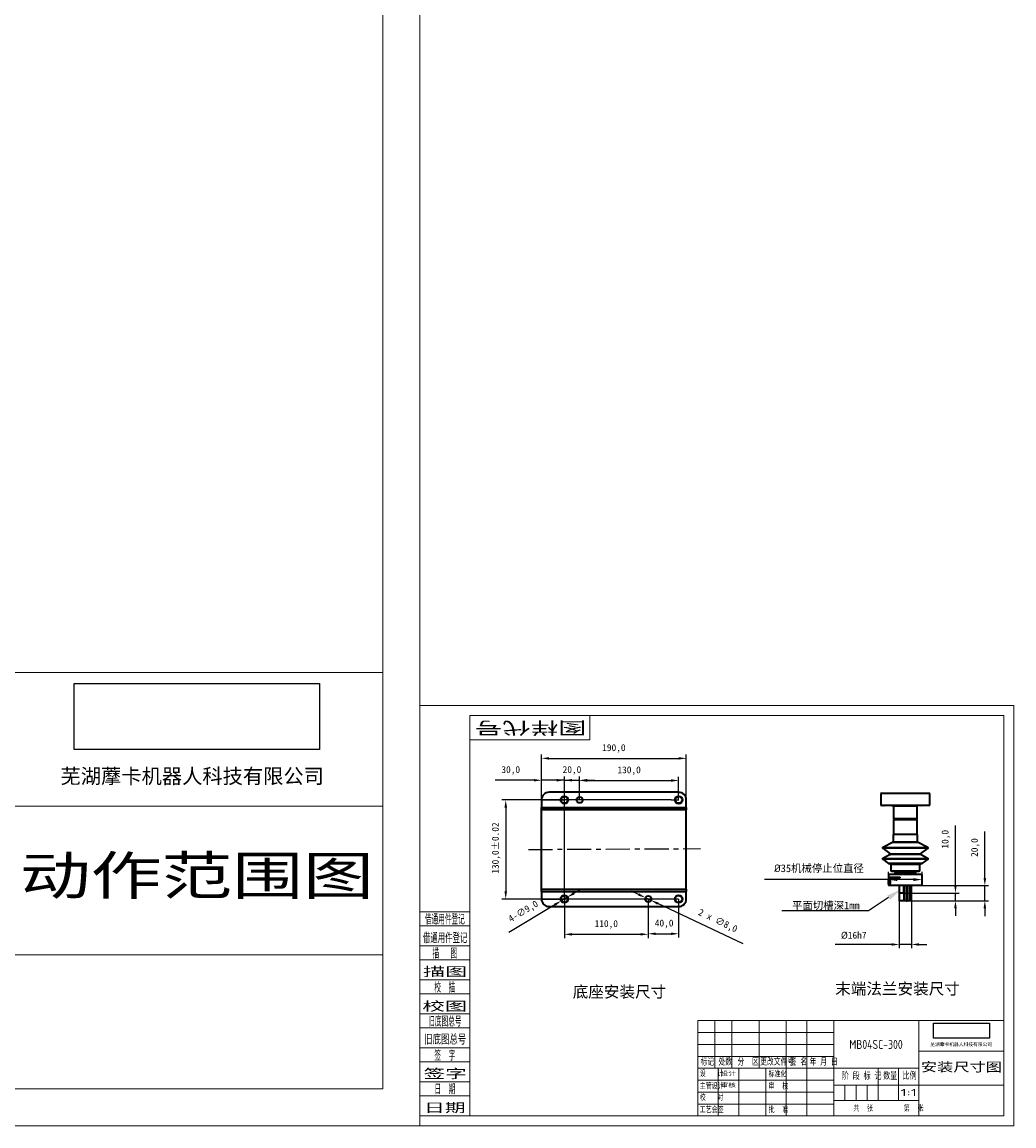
# Model space of a CAD drawing. Header units: millimetres. Extents: x 609 to 1177, y -109 to 470.
# Tile 19 of 40: x 916 to 1177, y -109 to 181. Entities that reach past the tile are written whole.
import ezdxf
from ezdxf import colors
from ezdxf.entities.mleader import LeaderData, LeaderLine
from ezdxf.enums import TextEntityAlignment as Align
from ezdxf.math import Vec2, Vec3

# ---------------------------------------------------------------- set-up
doc = ezdxf.new("R2010")
doc.units = ezdxf.units.MM
doc.header["$PDSIZE"] = -1
doc.linetypes.add('CENTER', pattern=[10.16, 6.35, -1.27, 1.27, -1.27])
for name, color, linetype, lineweight in [('1轮廓实线层', 7, 'Continuous', 18), ('2细线层', 4, 'Continuous', 13), ('6文字层', 3, 'Continuous', 13), ('L2', 6, 'Continuous', 13)]:
    doc.layers.add(name, color=color, linetype=linetype, lineweight=lineweight)
doc.layers.add('中心线层', color=4, linetype='CENTER')
doc.layers.add('标注层', color=7, linetype='Continuous')
doc.styles.add('PC_TEXTSTYLE', font='ISOCP.SHX', dxfattribs={"width": 0.707, "bigfont": 'GBCBIG.SHX'})
doc.styles.add('仿宋体', font='txt')
doc.styles.add('标准汉字', font='gbenor.shx', dxfattribs={"bigfont": 'gbcbig.shx'})
doc.dimstyles.new('ISO-25', dxfattribs={"dimtxt": 2.5, "dimasz": 2, "dimexe": 1.5, "dimexo": 0.625, "dimtad": 1, "dimdec": 1, "dimlfac": 5, "dimtxsty": 'Standard', "dimcen": 2.5, "dimclrd": 1, "dimclre": 1, "dimadec": 0, "dimazin": 0, "dimtfac": 1, "dimtdec": 1, "dimtmove": 0, "dimatfit": 3, "dimfxl": 1, "dimarcsym": 0})
doc.dimstyles.new('安装尺寸', dxfattribs={"dimtxt": 1.8, "dimasz": 2, "dimexe": 1, "dimexo": 0, "dimgap": 1.524, "dimtad": 1, "dimdec": 1, "dimlfac": 5, "dimzin": 0, "dimtxsty": 'Standard', "dimcen": 2.5, "dimclrd": 4, "dimclre": 4, "dimclrt": 3, "dimadec": 3, "dimazin": 0, "dimtfac": 1, "dimtdec": 1, "dimtmove": 0, "dimatfit": 3, "dimfxl": 1, "dimtzin": 0, "dimarcsym": 0})

# ---------------------------------------------------------------- blocks, each defined once
blk = doc.blocks.new('*D48')
at = {"layer": 'Defpoints', "color": 0, "transparency": 16777216}
for p in [(1086.66, -23.46), (1043.27, -49.46), (1088.66, -49.46)]:
    blk.add_point(p, dxfattribs=at)
at = {"layer": '标注层', "color": 4, "lineweight": -2, "transparency": 16777216}
for p, q in [((1086.66, -23.46), (1042.27, -23.46)), ((1043.27, -25.46), (1043.27, -47.46)), ((1088.66, -49.46), (1042.27, -49.46))]:
    blk.add_line(p, q, dxfattribs=at)
at = {"layer": '标注层', "color": 4, "transparency": 16777216}
for points in [[(1042.94, -25.46), (1043.61, -25.46), (1043.27, -23.46)], [(1042.94, -47.46), (1043.61, -47.46), (1043.27, -49.46)]]:
    blk.add_solid(points, dxfattribs=at)
at = {"layer": '标注层', "color": 3, "transparency": 16777216, "insert": (1039.65, -42.83), "char_height": 1.8, "attachment_point": 1, "rotation": 90}
blk.add_mtext('130,0%%p0.02', dxfattribs=at)
blk = doc.blocks.new('*D49')
at = {"layer": 'Defpoints', "color": 0, "transparency": 16777216}
for p in [(1079.94, -49.12), (1081.39, -49.8)]:
    blk.add_point(p, dxfattribs=at)
at = {"layer": '标注层', "color": 4, "lineweight": -2, "transparency": 16777216}
for p, q in [((1078.13, -48.26), (1076.32, -47.41)), ((1079.94, -49.12), (1081.39, -49.8)), ((1105.6, -61.24), (1083.2, -50.66))]:
    blk.add_line(p, q, dxfattribs=at)
at = {"layer": '标注层', "color": 4, "transparency": 16777216}
for points in [[(1078.27, -47.96), (1077.99, -48.56), (1079.94, -49.12)], [(1083.34, -50.35), (1083.05, -50.96), (1081.39, -49.8)]]:
    blk.add_solid(points, dxfattribs=at)
at = {"layer": '标注层', "color": 3, "transparency": 16777216, "insert": (1094.38, -51.93), "char_height": 1.8, "attachment_point": 1, "rotation": 334.7072}
blk.add_mtext('2 x ∅8,0', dxfattribs=at)
blk = doc.blocks.new('*D44')
at = {"layer": 'Defpoints', "color": 0, "transparency": 16777216}
for p in [(1146.57, -49.91), (1149.76, -49.91), (1149.76, -61.39)]:
    blk.add_point(p, dxfattribs=at)
at = {"layer": '标注层', "color": 4, "lineweight": -2, "transparency": 16777216}
for p, q in [((1146.57, -49.91), (1146.57, -62.39)), ((1149.76, -49.91), (1149.76, -62.39)), ((1144.57, -61.39), (1129.73, -61.39)), ((1149.76, -61.39), (1146.57, -61.39)), ((1151.76, -61.39), (1153.76, -61.39))]:
    blk.add_line(p, q, dxfattribs=at)
at = {"layer": '标注层', "color": 4, "transparency": 16777216}
for points in [[(1144.57, -61.06), (1144.57, -61.72), (1146.57, -61.39)], [(1151.76, -61.06), (1151.76, -61.72), (1149.76, -61.39)]]:
    blk.add_solid(points, dxfattribs=at)
at = {"layer": '标注层', "color": 3, "transparency": 16777216, "insert": (1131.25, -58.06), "char_height": 1.8, "attachment_point": 1}
blk.add_mtext('%%C16h7', dxfattribs=at)
blk = doc.blocks.new('*D45')
at = {"layer": 'Defpoints', "color": 0, "transparency": 16777216}
for p in [(1147.68, -47.91), (1149.76, -49.91), (1161.3, -49.91)]:
    blk.add_point(p, dxfattribs=at)
at = {"layer": '标注层', "color": 4, "lineweight": -2, "transparency": 16777216}
for p, q in [((1161.3, -45.91), (1161.3, -30.21)), ((1147.68, -47.91), (1162.3, -47.91)), ((1161.3, -49.91), (1161.3, -47.91)), ((1149.76, -49.91), (1162.3, -49.91)), ((1161.3, -51.91), (1161.3, -53.91))]:
    blk.add_line(p, q, dxfattribs=at)
at = {"layer": '标注层', "color": 4, "transparency": 16777216}
for points in [[(1160.97, -45.91), (1161.64, -45.91), (1161.3, -47.91)], [(1160.97, -51.91), (1161.64, -51.91), (1161.3, -49.91)]]:
    blk.add_solid(points, dxfattribs=at)
at = {"layer": '标注层', "color": 3, "transparency": 16777216, "insert": (1157.68, -36.23), "char_height": 1.8, "attachment_point": 1, "rotation": 90}
blk.add_mtext('10,0', dxfattribs=at)
blk = doc.blocks.new('*D46')
at = {"layer": 'Defpoints', "color": 0, "transparency": 16777216}
for p in [(1152.09, -45.93), (1149.39, -49.93), (1169.02, -49.93)]:
    blk.add_point(p, dxfattribs=at)
at = {"layer": '标注层', "color": 4, "lineweight": -2, "transparency": 16777216}
for p, q in [((1169.02, -43.93), (1169.02, -31.79)), ((1152.09, -45.93), (1170.02, -45.93)), ((1169.02, -49.93), (1169.02, -45.93)), ((1149.39, -49.93), (1170.02, -49.93)), ((1169.02, -51.93), (1169.02, -53.93))]:
    blk.add_line(p, q, dxfattribs=at)
at = {"layer": '标注层', "color": 4, "transparency": 16777216}
for points in [[(1168.68, -43.93), (1169.35, -43.93), (1169.02, -45.93)], [(1168.68, -51.93), (1169.35, -51.93), (1169.02, -49.93)]]:
    blk.add_solid(points, dxfattribs=at)
at = {"layer": '标注层', "color": 3, "transparency": 16777216, "insert": (1165.39, -38.41), "char_height": 1.8, "attachment_point": 1, "rotation": 90}
blk.add_mtext('20,0', dxfattribs=at)
blk = doc.blocks.new('*D47')
at = {"color": 1, "lineweight": -2, "transparency": 16777216}
for p, q in [((1143.76, -44.36), (1143.76, -42.36)), ((1152.56, -44.53), (1152.56, -42.36)), ((1143.76, -44.36), (1111.23, -44.36)), ((1150.26, -44.36), (1146.06, -44.36))]:
    blk.add_line(p, q, dxfattribs=at)
at = {"color": 1, "transparency": 16777216}
for points in [[(1146.06, -43.98), (1146.06, -44.75), (1143.76, -44.36)], [(1150.26, -43.98), (1150.26, -44.75), (1152.56, -44.36)]]:
    blk.add_solid(points, dxfattribs=at)
at = {"layer": 'Defpoints', "color": 0, "transparency": 16777216}
for p in [(1143.76, -44.36), (1152.56, -44.36), (1152.56, -44.53)]:
    blk.add_point(p, dxfattribs=at)
at = {"color": 0, "transparency": 16777216, "insert": (1125.49, -41.51), "char_height": 3.175, "attachment_point": 5}
blk.add_mtext('{\\fISOCPEUR|b0|i0|c0|p34;\\H0.62992x;%%C\\Ftxt|c134;35\\fSimSun|b0|i0|c134|p2;机械停止位直径}', dxfattribs=at)
blk = doc.blocks.new('*D50')
at = {"color": 4, "lineweight": -2, "transparency": 16777216}
for p, q in [((1052.66, -26.06), (1052.66, -11.56)), ((1090.66, -26.06), (1090.66, -11.56)), ((1054.66, -12.56), (1088.66, -12.56))]:
    blk.add_line(p, q, dxfattribs=at)
at = {"color": 4, "transparency": 16777216}
for points in [[(1054.66, -12.23), (1054.66, -12.9), (1052.66, -12.56)], [(1088.66, -12.23), (1088.66, -12.9), (1090.66, -12.56)]]:
    blk.add_solid(points, dxfattribs=at)
at = {"layer": 'Defpoints', "color": 0, "transparency": 16777216}
for p in [(1090.66, -12.56), (1052.66, -26.06), (1090.66, -26.06)]:
    blk.add_point(p, dxfattribs=at)
at = {"color": 3, "transparency": 16777216, "insert": (1071.66, -9.99), "char_height": 1.8, "attachment_point": 5}
blk.add_mtext('190,0', dxfattribs=at)
blk = doc.blocks.new('*D51')
at = {"color": 4, "lineweight": -2, "transparency": 16777216}
for p, q in [((1052.66, -49.46), (1052.66, -17.3)), ((1058.66, -49.46), (1058.66, -17.3)), ((1050.66, -18.3), (1040.52, -18.3)), ((1058.66, -18.3), (1052.66, -18.3)), ((1060.66, -18.3), (1062.66, -18.3))]:
    blk.add_line(p, q, dxfattribs=at)
at = {"color": 4, "transparency": 16777216}
for points in [[(1050.66, -17.97), (1050.66, -18.64), (1052.66, -18.3)], [(1060.66, -17.97), (1060.66, -18.64), (1058.66, -18.3)]]:
    blk.add_solid(points, dxfattribs=at)
at = {"layer": 'Defpoints', "color": 0, "transparency": 16777216}
for p in [(1052.66, -18.3), (1052.66, -49.46), (1058.66, -49.46)]:
    blk.add_point(p, dxfattribs=at)
at = {"color": 3, "transparency": 16777216, "insert": (1044.59, -15.73), "char_height": 1.8, "attachment_point": 5}
blk.add_mtext('30,0', dxfattribs=at)
blk = doc.blocks.new('*D52')
at = {"color": 4, "lineweight": -2, "transparency": 16777216}
for p, q in [((1058.66, -23.46), (1058.66, -17.3)), ((1062.66, -23.46), (1062.66, -17.3)), ((1056.66, -18.3), (1054.66, -18.3)), ((1058.66, -18.3), (1062.66, -18.3)), ((1064.66, -18.3), (1066.66, -18.3))]:
    blk.add_line(p, q, dxfattribs=at)
at = {"color": 4, "transparency": 16777216}
for points in [[(1056.66, -17.97), (1056.66, -18.64), (1058.66, -18.3)], [(1064.66, -17.97), (1064.66, -18.64), (1062.66, -18.3)]]:
    blk.add_solid(points, dxfattribs=at)
at = {"layer": 'Defpoints', "color": 0, "transparency": 16777216}
for p in [(1062.66, -18.3), (1058.66, -23.46), (1062.66, -23.46)]:
    blk.add_point(p, dxfattribs=at)
at = {"color": 3, "transparency": 16777216, "insert": (1060.66, -15.73), "char_height": 1.8, "attachment_point": 5}
blk.add_mtext('20,0', dxfattribs=at)
blk = doc.blocks.new('*D53')
at = {"color": 4, "lineweight": -2, "transparency": 16777216}
for p, q in [((1062.66, -23.46), (1062.66, -17.38)), ((1064.66, -18.38), (1086.66, -18.38)), ((1088.66, -23.46), (1088.66, -17.38))]:
    blk.add_line(p, q, dxfattribs=at)
at = {"color": 4, "transparency": 16777216}
for points in [[(1064.66, -18.04), (1064.66, -18.71), (1062.66, -18.38)], [(1086.66, -18.04), (1086.66, -18.71), (1088.66, -18.38)]]:
    blk.add_solid(points, dxfattribs=at)
at = {"layer": 'Defpoints', "color": 0, "transparency": 16777216}
for p in [(1088.66, -18.38), (1062.66, -23.46), (1088.66, -23.46)]:
    blk.add_point(p, dxfattribs=at)
at = {"color": 3, "transparency": 16777216, "insert": (1075.66, -15.8), "char_height": 1.8, "attachment_point": 5}
blk.add_mtext('130,0', dxfattribs=at)
blk = doc.blocks.new('*D54')
at = {"color": 4, "lineweight": -2, "transparency": 16777216}
for p, q in [((1059.44, -49), (1057.89, -49.92)), ((1061.15, -47.97), (1062.87, -46.95)), ((1044.11, -58.14), (1056.17, -50.94))]:
    blk.add_line(p, q, dxfattribs=at)
at = {"color": 4, "transparency": 16777216}
for points in [[(1060.98, -47.69), (1061.33, -48.26), (1059.44, -49)], [(1056, -50.66), (1056.34, -51.23), (1057.89, -49.92)]]:
    blk.add_solid(points, dxfattribs=at)
at = {"layer": 'Defpoints', "color": 0, "transparency": 16777216}
for p in [(1059.44, -49), (1057.89, -49.92)]:
    blk.add_point(p, dxfattribs=at)
at = {"color": 3, "transparency": 16777216, "insert": (1047.96, -52.84), "char_height": 1.8, "attachment_point": 5, "rotation": 30.8057}
blk.add_mtext('4-∅9,0', dxfattribs=at)
blk = doc.blocks.new('*D55')
at = {"color": 4, "lineweight": -2, "transparency": 16777216}
for p, q in [((1080.66, -49.46), (1080.65, -59.57)), ((1088.66, -49.47), (1088.64, -59.58)), ((1082.65, -58.58), (1086.65, -58.58))]:
    blk.add_line(p, q, dxfattribs=at)
at = {"color": 4, "transparency": 16777216}
for points in [[(1082.65, -58.24), (1082.65, -58.91), (1080.65, -58.57)], [(1086.65, -58.25), (1086.65, -58.91), (1088.65, -58.58)]]:
    blk.add_solid(points, dxfattribs=at)
at = {"layer": 'Defpoints', "color": 0, "transparency": 16777216}
for p in [(1080.66, -49.46), (1088.66, -49.47), (1088.65, -58.58)]:
    blk.add_point(p, dxfattribs=at)
at = {"color": 3, "transparency": 16777216, "insert": (1084.85, -56), "char_height": 1.8, "attachment_point": 5, "rotation": 359.9311}
blk.add_mtext('40,0', dxfattribs=at)
blk = doc.blocks.new('*D56')
at = {"color": 4, "lineweight": -2, "transparency": 16777216}
for p, q in [((1058.66, -49.46), (1058.66, -59.72)), ((1080.66, -49.46), (1080.66, -59.72)), ((1060.66, -58.72), (1078.66, -58.72))]:
    blk.add_line(p, q, dxfattribs=at)
at = {"color": 4, "transparency": 16777216}
for points in [[(1060.66, -58.39), (1060.66, -59.06), (1058.66, -58.72)], [(1078.66, -58.39), (1078.66, -59.06), (1080.66, -58.72)]]:
    blk.add_solid(points, dxfattribs=at)
at = {"layer": 'Defpoints', "color": 0, "transparency": 16777216}
for p in [(1058.66, -49.46), (1080.66, -49.46), (1080.66, -58.72)]:
    blk.add_point(p, dxfattribs=at)
at = {"color": 3, "transparency": 16777216, "insert": (1069.66, -56.15), "char_height": 1.8, "attachment_point": 5}
blk.add_mtext('110,0', dxfattribs=at)

msp = doc.modelspace()

# ---------------------------------------------------------------- linework, layer by layer
for p, q in [((930.03679, -10.20236), (930.03679, 7.03763)), ((930.03679, 7.03763), (994.42247, 7.03763)), ((994.42247, 7.03763), (994.42247, -10.20236)), ((994.42247, -10.20236), (930.03679, -10.20236)), ((1052.66373, -23.4592), (1058.66373, -23.4592)), ((1086.66373, -23.4592), (1088.66373, -23.4592)), ((1052.66373, -49.4592), (1058.66373, -49.4592)), ((1155.50617, -85.98705), (1155.50617, -82.04174)), ((1155.50617, -82.04174), (1170.24059, -82.04174)), ((1170.24059, -82.04174), (1170.24059, -85.98705)), ((1170.24059, -85.98705), (1155.50617, -85.98705))]:
    msp.add_line(p, q)
at = {"color": 7, "linetype": 'Continuous', "lineweight": 35}
for p, q in [((1088.66373, -21.4592), (1054.66373, -21.4592)), ((1052.66373, -23.4592), (1052.66373, -25.4592)), ((1052.66373, -25.4592), (1090.66373, -25.4592)), ((1052.66373, -26.0592), (1052.66373, -25.4592)), ((1090.66373, -26.0592), (1052.66373, -26.0592)), ((1052.66373, -46.8592), (1052.66373, -26.0592)), ((1090.66373, -25.4592), (1090.66373, -23.4592)), ((1090.66373, -25.4592), (1090.66373, -26.0592)), ((1090.66373, -46.8592), (1090.66373, -26.0592)), ((1052.66373, -45.4592), (1052.66373, -27.4592)), ((1146.57424, -45.90793), (1146.57424, -49.90793)), ((1146.60912, -47.90793), (1146.60912, -45.90793)), ((1147.67895, -45.90793), (1147.67895, -47.90793)), ((1147.84685, -49.90793), (1147.84685, -45.90793)), ((1148.39348, -45.90793), (1148.39348, -49.90793)), ((1148.67322, -49.90793), (1148.67322, -45.90793)), ((1149.15293, -45.90793), (1149.15293, -49.90793)), ((1149.75661, -49.90793), (1149.75661, -45.90793)), ((1052.66373, -46.8592), (1090.66373, -46.8592)), ((1052.66373, -47.4592), (1052.66373, -46.8592)), ((1052.66373, -47.4592), (1052.66373, -49.4592)), ((1052.66373, -47.4592), (1090.66373, -47.4592)), ((1090.66373, -46.8592), (1090.66373, -47.4592)), ((1090.66373, -49.4592), (1090.66373, -47.4592)), ((1147.67895, -47.90793), (1146.60912, -47.90793)), ((1054.66373, -51.4592), (1088.66373, -51.4592)), ((1147.84685, -49.90793), (1146.57424, -49.90793)), ((1148.39348, -49.90793), (1147.84685, -49.90793)), ((1148.39348, -49.90793), (1148.67322, -49.90793)), ((1149.15293, -49.90793), (1148.67322, -49.90793)), ((1149.75661, -49.90793), (1149.15293, -49.90793))]:
    msp.add_line(p, q, dxfattribs=at)
at = {"linetype": 'Continuous', "lineweight": 35}
for p, q in [((1141.85661, -21.70793), (1141.75661, -21.80793)), ((1141.75661, -21.80793), (1141.75661, -24.80793)), ((1141.85661, -21.70793), (1145.00661, -21.70793)), ((1145.00661, -21.70793), (1154.45661, -21.70793)), ((1150.71905, -21.70793), (1154.45661, -21.70793)), ((1154.55661, -21.80793), (1154.45661, -21.70793)), ((1154.55661, -24.80793), (1154.55661, -21.80793)), ((1141.75661, -24.80793), (1141.85661, -24.90793)), ((1141.75661, -24.80793), (1154.55661, -24.80793)), ((1154.45661, -24.90793), (1141.85661, -24.90793)), ((1142.27619, -24.90793), (1142.29619, -24.92793)), ((1142.73346, -24.92793), (1142.29619, -24.92793)), ((1142.71346, -24.90793), (1142.73346, -24.92793)), ((1143.65363, -24.92793), (1142.73346, -24.92793)), ((1143.63363, -24.90793), (1143.65363, -24.92793)), ((1144.63363, -24.92793), (1143.65363, -24.92793)), ((1144.63363, -24.92793), (1144.65363, -24.90793)), ((1144.94378, -24.92793), (1144.63363, -24.92793)), ((1144.94661, -24.90793), (1144.96661, -24.92793)), ((1145.94661, -24.92793), (1144.96661, -24.92793)), ((1145.05661, -25.10793), (1145.05661, -28.35793)), ((1151.25661, -25.10793), (1145.05661, -25.10793)), ((1145.94661, -24.92793), (1145.96661, -24.90793)), ((1148.21106, -24.90793), (1148.23106, -24.92793)), ((1149.21106, -24.92793), (1148.23106, -24.92793)), ((1149.21106, -24.92793), (1149.23106, -24.90793)), ((1149.84298, -24.90793), (1149.86298, -24.92793)), ((1150.84298, -24.92793), (1149.86298, -24.92793)), ((1150.84298, -24.92793), (1150.86298, -24.90793)), ((1151.25661, -28.35793), (1151.25661, -25.10793)), ((1151.25991, -24.90793), (1151.27991, -24.92793)), ((1152.25991, -24.92793), (1151.27991, -24.92793)), ((1152.25991, -24.92793), (1152.27991, -24.90793)), ((1152.34314, -24.92793), (1152.25991, -24.92793)), ((1152.32314, -24.90793), (1152.34314, -24.92793)), ((1152.35989, -24.92793), (1152.34314, -24.92793)), ((1153.32314, -24.92793), (1152.35989, -24.92793)), ((1153.32314, -24.92793), (1153.34314, -24.90793)), ((1154.01702, -24.92793), (1153.32314, -24.92793)), ((1154.01702, -24.92793), (1154.03702, -24.90793)), ((1154.45661, -24.90793), (1154.55661, -24.80793)), ((1145.05661, -28.35793), (1145.32461, -28.35793)), ((1145.05661, -28.65793), (1145.05661, -32.56793)), ((1145.32461, -28.65793), (1145.05661, -28.65793)), ((1145.32461, -28.35793), (1150.66456, -28.35793)), ((1150.66456, -28.65793), (1145.32461, -28.65793)), ((1150.66456, -28.35793), (1151.25661, -28.35793)), ((1151.25661, -28.65793), (1150.66456, -28.65793)), ((1151.25661, -32.56793), (1151.25661, -28.65793)), ((1144.9296, -34.58191), (1142.21815, -35.98578)), ((1145.33193, -34.58191), (1144.9296, -34.58191)), ((1144.95661, -32.56793), (1144.95661, -34.53751)), ((1145.35557, -32.56793), (1144.95661, -32.56793)), ((1144.95661, -34.53751), (1145.35557, -34.53751)), ((1151.38362, -34.58191), (1145.33193, -34.58191)), ((1151.35661, -32.56793), (1145.35557, -32.56793)), ((1145.35557, -34.53751), (1151.35661, -34.53751)), ((1151.35661, -34.53751), (1151.35661, -32.56793)), ((1154.09507, -35.98578), (1151.38362, -34.58191)), ((1142.20417, -36.15462), (1144.19904, -37.64896)), ((1142.9463, -36.15462), (1142.20417, -36.15462)), ((1142.21815, -35.98578), (1154.09507, -35.98578)), ((1154.10904, -36.15462), (1142.9463, -36.15462)), ((1152.11417, -37.64896), (1154.10904, -36.15462)), ((1142.20417, -39.00501), (1143.74328, -40.15795)), ((1142.9463, -39.00501), (1142.20417, -39.00501)), ((1144.18507, -37.81779), (1142.21815, -38.83618)), ((1142.21815, -38.83618), (1154.09507, -38.83618)), ((1154.10904, -39.00501), (1142.9463, -39.00501)), ((1143.74328, -40.15795), (1144.29352, -40.15795)), ((1152.53996, -40.16793), (1143.77326, -40.16793)), ((1144.68023, -37.81779), (1144.18507, -37.81779)), ((1144.19904, -37.64896), (1152.11417, -37.64896)), ((1144.29352, -40.15795), (1152.56993, -40.15795)), ((1144.35661, -40.36793), (1144.35661, -42.16793)), ((1151.95661, -40.36793), (1144.35661, -40.36793)), ((1152.12815, -37.81779), (1144.68023, -37.81779)), ((1151.95661, -42.16793), (1151.95661, -40.36793)), ((1154.09507, -38.83618), (1152.12815, -37.81779)), ((1152.56993, -40.15795), (1154.10904, -39.00501)), ((1143.85661, -42.90793), (1143.75661, -43.00793)), ((1143.75661, -43.00793), (1143.75661, -43.70793)), ((1152.55661, -43.00793), (1143.75661, -43.00793)), ((1143.85661, -42.90793), (1152.45661, -42.90793)), ((1144.83038, -42.16793), (1144.35661, -42.16793)), ((1151.95661, -42.16793), (1144.83038, -42.16793)), ((1145.45661, -42.16793), (1145.45661, -42.70793)), ((1145.45661, -42.70793), (1150.85661, -42.70793)), ((1150.85661, -42.70793), (1150.85661, -42.16793)), ((1152.55661, -43.00793), (1152.45661, -42.90793)), ((1152.55661, -45.80793), (1152.55661, -43.00793)), ((1143.75661, -43.70793), (1146.83331, -43.70793)), ((1143.75661, -43.90793), (1143.75661, -44.36433)), ((1143.75661, -43.90793), (1146.83331, -43.90793)), ((1143.75661, -45.45266), (1143.75661, -45.80793)), ((1143.75661, -45.80793), (1143.85661, -45.90793)), ((1143.75661, -45.80793), (1152.55661, -45.80793)), ((1152.45661, -45.90793), (1143.85661, -45.90793)), ((1143.96403, -44.9236), (1144.10123, -44.61607)), ((1144.12458, -45.21546), (1143.96403, -44.9236)), ((1144.21538, -44.9236), (1143.96403, -44.9236)), ((1144.10123, -44.61607), (1144.18209, -44.61181)), ((1144.18279, -44.61607), (1144.10123, -44.61607)), ((1144.18012, -45.21253), (1144.12458, -45.21546)), ((1146.57424, -43.70793), (1146.57424, -43.90793)), ((1146.83331, -43.90793), (1146.83331, -43.70793)), ((1152.45661, -45.90793), (1152.55661, -45.80793))]:
    msp.add_line(p, q, dxfattribs=at)
at = {"color": 7, "linetype": 'Continuous', "lineweight": 35}
for centre, radius in [((1058.66373, -23.4592), 1), ((1058.66373, -23.4592), 0.9), ((1062.66373, -23.4592), 0.8), ((1088.66373, -23.4592), 1), ((1088.66373, -23.4592), 0.9), ((1058.66373, -49.4592), 1), ((1058.66373, -49.4592), 0.9), ((1080.66373, -49.4592), 0.8), ((1088.65673, -49.46881), 1), ((1088.65673, -49.46881), 0.9)]:
    msp.add_circle(centre, radius, dxfattribs=at)
for centre, radius, start, end in [((1054.66373, -23.4592), 2, 90, 180), ((1054.26373, -21.09277), 0.4, 279.8112122, 293.8310267), ((1088.66373, -23.4592), 2, 0, 90), ((1088.86373, -21.26831), 0.2, 252.5290335, 264.808547), ((1054.66373, -49.4592), 2, 180, 270), ((1054.26373, -51.82564), 0.4, 66.2284263, 80.4004924), ((1088.66373, -49.4592), 2, 270, 0), ((1088.86373, -51.65009), 0.2, 95.2083991, 107.4740374)]:
    msp.add_arc(centre, radius, start, end, dxfattribs=at)
at = {"linetype": 'Continuous', "lineweight": 35}
for centre, radius, start, end in [((1144.85661, -25.10793), 0.2, 0, 90), ((1151.45661, -25.10793), 0.2, 115.8419328, 180), ((1145.05661, -28.50793), 0.15, 270, 90), ((1151.25661, -28.50793), 0.15, 90, 270), ((1144.90661, -34.53751), 0.05, 297.3730379, 0), ((1151.40661, -34.53751), 0.05, 180, 242.6269621), ((1142.26412, -36.07458), 0.1, 117.3730379, 233.163497), ((1154.04909, -36.07458), 0.1, 306.836503, 62.6269621), ((1142.26412, -38.92498), 0.1, 117.3730379, 233.163497), ((1143.77326, -40.11793), 0.05, 233.163497, 270), ((1144.15661, -40.36793), 0.2, 0, 90), ((1144.13909, -37.72899), 0.1, 297.3730379, 53.163497), ((1152.15661, -40.36793), 0.2, 90, 180), ((1152.17412, -37.72899), 0.1, 126.836503, 242.6269621), ((1152.53996, -40.11793), 0.05, 270, 306.836503), ((1154.04909, -38.92498), 0.1, 306.836503, 62.6269621), ((1145.25661, -42.70793), 0.2, 270, 0), ((1151.05661, -42.70793), 0.2, 180, 270), ((1144.42968, -44.9079), 0.74228, 120.3529404, 239.7213736), ((1144.37368, -44.90788), 0.66214, 116.3034227, 243.8178511)]:
    msp.add_arc(centre, radius, start, end, dxfattribs=at)
for points, knots in [([(1145.32461, -28.35793), (1145.35055, -28.3601), (1145.40066, -28.36429), (1145.45813, -28.39289), (1145.4935, -28.42479), (1145.51351, -28.45291), (1145.52543, -28.48469), (1145.52731, -28.51894), (1145.51873, -28.55217), (1145.49561, -28.59154), (1145.45136, -28.62793), (1145.38978, -28.65328), (1145.34635, -28.65638), (1145.32461, -28.65793)], [0, 0, 0, 0, 0.144375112, 0.278973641, 0.343434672, 0.400379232, 0.461169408, 0.519133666, 0.576147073, 0.638158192, 0.7581464, 0.878955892, 1, 1, 1, 1]), ([(1145.32461, -28.65793), (1145.333, -28.65638), (1145.34976, -28.65328), (1145.37405, -28.62793), (1145.39179, -28.59154), (1145.4011, -28.55217), (1145.4046, -28.51895), (1145.40381, -28.48469), (1145.39902, -28.45292), (1145.39092, -28.42479), (1145.37678, -28.39289), (1145.35398, -28.36429), (1145.33463, -28.3601), (1145.32461, -28.35793)], [0, 0, 0, 0, 0.121044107, 0.241853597, 0.361841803, 0.423839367, 0.480866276, 0.538817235, 0.599620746, 0.656551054, 0.721026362, 0.85562489, 1, 1, 1, 1]), ([(1150.66456, -28.65793), (1150.64159, -28.65638), (1150.5957, -28.65328), (1150.53076, -28.62797), (1150.48417, -28.59162), (1150.45981, -28.55231), (1150.45075, -28.51913), (1150.45263, -28.48506), (1150.46507, -28.4532), (1150.48597, -28.42512), (1150.52319, -28.39313), (1150.58373, -28.36436), (1150.63694, -28.36013), (1150.66456, -28.35793)], [0, 0, 0, 0, 0.120975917, 0.241717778, 0.361620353, 0.423588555, 0.480579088, 0.538430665, 0.598399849, 0.656567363, 0.719840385, 0.854606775, 1, 1, 1, 1]), ([(1150.66456, -28.35793), (1150.66013, -28.36011), (1150.65158, -28.36432), (1150.64108, -28.39302), (1150.6345, -28.42497), (1150.63068, -28.4531), (1150.62844, -28.48488), (1150.62805, -28.51911), (1150.62975, -28.55231), (1150.63413, -28.59162), (1150.64242, -28.62797), (1150.65349, -28.65328), (1150.66087, -28.65638), (1150.66456, -28.65793)], [0, 0, 0, 0, 0.14476179, 0.279479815, 0.343854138, 0.400740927, 0.461482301, 0.519421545, 0.576398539, 0.638380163, 0.758282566, 0.879024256, 1, 1, 1, 1]), ([(1144.52549, -42.16793), (1144.5313, -42.16793), (1144.5436, -42.16793), (1144.7167, -42.16793), (1145.00366, -42.16793), (1145.41863, -42.16793), (1145.95814, -42.16793), (1146.60084, -42.16793), (1147.30929, -42.16793), (1148.03698, -42.16793), (1148.74382, -42.16793), (1149.18213, -42.16793), (1149.39492, -42.16793)], [0, 0, 0, 0, 0.085611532, 0.18103418, 0.276456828, 0.377595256, 0.482938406, 0.59051709, 0.698095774, 0.803438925, 0.904577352, 1, 1, 1, 1]), ([(1149.39492, -42.16793), (1149.59966, -42.16793), (1150.0214, -42.16793), (1150.59063, -42.16793), (1151.08907, -42.16793), (1151.47835, -42.16793), (1151.71406, -42.16793), (1151.81257, -42.16793), (1151.79055, -42.16793), (1151.78772, -42.16793)], [0, 0, 0, 0, 0.149581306, 0.308122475, 0.473254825, 0.64189152, 0.810528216, 0.975660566, 1, 1, 1, 1]), ([(1143.7684, -44.60376), (1143.76713, -44.58487), (1143.76346, -44.53054), (1143.75897, -44.45913), (1143.75625, -44.38371), (1143.75695, -44.29702), (1143.76532, -44.22474), (1143.78345, -44.16857), (1143.80381, -44.13508), (1143.83003, -44.11249), (1143.85284, -44.10945), (1143.8643, -44.10793)], [0, 0, 0, 0, 0.0535377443, 0.1540525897, 0.2505003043, 0.3476755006, 0.5461239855, 0.6575603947, 0.7697162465, 0.8843616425, 1, 1, 1, 1]), ([(1143.8643, -44.10793), (1143.87986, -44.1102), (1143.91132, -44.1148), (1143.96533, -44.15352), (1144.01998, -44.21436), (1144.069, -44.28998), (1144.11368, -44.38173), (1144.15125, -44.48361), (1144.18247, -44.60197), (1144.20309, -44.72624), (1144.21287, -44.85277), (1144.21243, -44.97159), (1144.20297, -45.08689), (1144.1859, -45.19419), (1144.16175, -45.29516), (1144.13145, -45.38854), (1144.09593, -45.47274), (1144.052, -45.55447), (1144.00123, -45.62529), (1143.94187, -45.68243), (1143.88316, -45.71151), (1143.83756, -45.70728), (1143.80626, -45.68375), (1143.78535, -45.65147), (1143.77006, -45.60723), (1143.75913, -45.54381), (1143.75504, -45.45537), (1143.759, -45.35461), (1143.76421, -45.27433), (1143.76671, -45.23759), (1143.76757, -45.22492)], [0, 0, 0, 0, 0.046292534, 0.093555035, 0.131326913, 0.170034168, 0.201368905, 0.233551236, 0.264924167, 0.297476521, 0.325019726, 0.353474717, 0.379328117, 0.405909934, 0.432242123, 0.459226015, 0.487888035, 0.517179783, 0.557857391, 0.599706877, 0.654461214, 0.710763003, 0.747198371, 0.783905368, 0.82139978, 0.859143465, 0.911663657, 0.965107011, 0.987963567, 1, 1, 1, 1])]:
    msp.add_open_spline(points, degree=3, knots=knots, dxfattribs=at)
at = {"layer": '1轮廓实线层'}
for p, q in [((1010.97963, 460.41263), (1010.97963, -99.23737)), ((659.97963, 9.96263), (1010.97963, 9.96263)), ((1033.85463, -106.36237), (1033.85463, -1.36237)), ((1174.02963, -1.36237), (1033.85463, -1.36237)), ((1174.02963, -1.36237), (1174.02963, -106.36237)), ((1093.70463, -81.37237), (1174.02963, -81.37237)), ((1093.70463, -106.36237), (1093.70463, -81.37237)), ((659.97963, -99.23737), (1010.97963, -99.23737)), ((1033.85463, -106.36237), (1174.02963, -106.36237))]:
    msp.add_line(p, q, dxfattribs=at)
at = {"layer": '2细线层'}
for p, q in [((1020.72963, 470.16263), (1020.72963, -108.98737)), ((1020.72963, -108.98737), (1020.72963, 1.26263)), ((1176.65463, 1.26263), (1020.72963, 1.26263)), ((1176.65463, 1.26263), (1176.65463, -108.98737)), ((1020.72963, -52.81237), (1033.85463, -52.81237)), ((1020.72963, -56.48737), (1033.85463, -56.48737)), ((1020.72963, -61.73737), (1033.85463, -61.73737)), ((1020.72963, -65.41237), (1033.85463, -65.41237)), ((1020.72963, -70.66237), (1033.85463, -70.66237)), ((1020.72963, -74.33737), (1033.85463, -74.33737)), ((1020.72963, -79.58737), (1033.85463, -79.58737)), ((1020.72963, -83.26237), (1033.85463, -83.26237)), ((1020.72963, -88.51237), (1033.85463, -88.51237)), ((1020.72963, -92.18737), (1033.85463, -92.18737)), ((1020.72963, -97.43737), (1033.85463, -97.43737)), ((1020.72963, -101.11237), (1033.85463, -101.11237)), ((1020.72963, -106.36237), (1033.85463, -106.36237)), ((611.22963, -108.98737), (1020.72963, -108.98737)), ((1020.72963, -108.98737), (1176.65463, -108.98737))]:
    msp.add_line(p, q, dxfattribs=at)
at = {"layer": '2细线层', "linetype": 'Continuous'}
for p in [(1065.35463, -1.36237), (1033.85463, -7.66237)]:
    msp.add_line(p, (1065.35463, -7.66237), dxfattribs=at)
at = {"layer": '2细线层', "color": 6, "linetype": 'Continuous'}
for p, q in [((913.47963, -25.13737), (1010.97963, -25.13737)), ((815.97963, -64.13737), (1010.97963, -64.13737)), ((1098.16713, -93.86737), (1098.16713, -81.37237)), ((1102.62963, -93.86737), (1102.62963, -81.37237)), ((1109.76963, -93.86737), (1109.76963, -81.37237)), ((1116.90963, -106.36237), (1116.90963, -81.37237)), ((1116.90963, -93.86737), (1116.90963, -81.37237)), ((1122.26463, -106.36237), (1122.26463, -81.37237)), ((1129.40463, -106.36237), (1129.40463, -81.37237)), ((1151.71713, -106.36237), (1151.71713, -81.37237)), ((1093.70463, -84.49612), (1129.40463, -84.49612)), ((1093.70463, -87.61987), (1129.40463, -87.61987)), ((1151.71713, -89.40487), (1174.02963, -89.40487)), ((1093.70463, -90.74362), (1129.40463, -90.74362)), ((1093.70463, -93.86737), (1151.71713, -93.86737)), ((1099.05963, -106.36237), (1099.05963, -93.86737)), ((1104.41463, -106.36237), (1104.41463, -93.86737)), ((1141.00713, -102.34612), (1141.00713, -93.86737)), ((1146.36213, -102.34612), (1146.36213, -93.86737)), ((1093.70463, -96.99112), (1129.40463, -96.99112)), ((1129.40463, -98.32987), (1174.02963, -98.32987)), ((1132.30526, -102.34612), (1132.30526, -98.32987)), ((1135.20588, -102.34612), (1135.20588, -98.32987)), ((1138.10651, -102.34612), (1138.10651, -98.32987)), ((1093.70463, -100.11487), (1129.40463, -100.11487)), ((1093.70463, -103.23862), (1129.40463, -103.23862)), ((1129.40463, -102.34612), (1151.71713, -102.34612))]:
    msp.add_line(p, q, dxfattribs=at)
at = {"layer": 'L2', "linetype": 'Continuous'}
msp.add_line((1111.55463, -106.36237), (1111.55463, -93.86737), dxfattribs=at)
at = {"layer": '中心线层', "color": 1}
msp.add_line((1049.21668, -36.4592), (1094.37971, -36.24773), dxfattribs=at)

# ---------------------------------------------------------------- texts
at = {"char_height": 3, "attachment_point": 1}
for s, width, insert in [('{\\fSimSun|b0|i0|c134|p2;\\C3;底座安装尺寸}', 46.7973195, (1060.85123, -72.289)), ('{\\fSimSun|b0|i0|c134|p2;\\C3;末端法兰安装尺寸}', 44.4995773, (1129.73964, -71.49089))]:
    msp.add_mtext_dynamic_manual_height_columns(s, width=width, gutter_width=21.16667, heights=[0], dxfattribs=dict(at, insert=insert))
at = {"layer": '6文字层', "color": 4, "style": '仿宋体'}
for height, p in [(3.9, (926.41443, -19.17061)), (0.8925, (1154.67721, -88.0394))]:
    msp.add_text('芜湖藦卡机器人科技有限公司', height=height, dxfattribs=at).set_placement(p)
at = {"layer": '6文字层', "color": 3, "style": 'PC_TEXTSTYLE'}
for s, width, p in [('借通用件登记', 0.667, (1027.29213, -54.64987)), ('描   图', 0.6667, (1027.29213, -63.57487)), ('校  描', 0.667, (1027.29213, -72.49987)), ('旧底图总号', 0.667, (1027.29213, -81.42487)), ('签  字', 0.667, (1027.29213, -90.34987)), ('日  期', 0.667, (1027.2954, -99.22247))]:
    msp.add_text(s, height=2.625, dxfattribs=dict(at, width=width)).set_placement(p, align=Align.MIDDLE)
at = {"layer": '6文字层', "color": 6, "style": '标准汉字'}
for s, height, p in [('标记', 1.785, (1094.4143, -93.15928)), ('处数', 1.785, (1099.10326, -93.12975)), ('分  区', 1.785, (1104.10274, -93.14944)), ('更改文件号', 1.785, (1110.05817, -93.1199)), ('签 名', 1.785, (1117.80622, -93.13959)), ('年 月 日', 1.785, (1123.0418, -93.13959)), ('设   计', 1.561875, (1094.20408, -96.07411)), ('标准化', 1.561875, (1112.26922, -96.19084)), ('阶 段 标 记', 1.8375, (1131.46224, -96.87038)), ('数量', 1.8375, (1142.34403, -96.84723)), ('比例', 1.8375, (1147.435, -96.82103)), ('主管设计', 1.561875, (1094.20408, -99.38255)), ('审  核', 1.561875, (1112.26922, -99.40248)), ('校   对', 1.561875, (1094.20408, -102.36051)), ('工艺会签', 1.561875, (1094.20408, -105.55266)), ('批  准', 1.561875, (1112.26922, -105.55353)), ('共  张        第  张', 1.561875, (1134.509, -105.18857))]:
    msp.add_text(s, height=height, dxfattribs=at).set_placement(p)
at = {"layer": '6文字层', "style": 'PC_TEXTSTYLE', "width": 2.827942}
msp.add_attdef('图样代号', text='图样代号', height=3.675, rotation=180, dxfattribs=at).set_placement((1064.43043, -2.62404), (1035.08637, -2.62404), align=Align.FIT)
at = {"layer": '6文字层', "color": 4, "style": 'PC_TEXTSTYLE', "flags": 8}
for tag, text, height, width, p, p2 in [('动作范围图', '图样名称', 11.470588, 2.309434, (915.77375, -49.42819), (1008.68551, -49.42819)), ('MB04SC-300', '产品名称或材料标记', 2.3625, 0.805859, (1133.47133, -88.79007), (1147.46607, -88.79007)), ('安装尺寸图', '图样名称', 2.625, 2.309434, (1152.24213, -94.96373), (1173.50463, -94.96373))]:
    msp.add_attdef(tag, text=text, height=height, dxfattribs=dict(at, width=width)).set_placement(p, p2, align=Align.FIT)
at = {"layer": '6文字层', "style": 'PC_TEXTSTYLE'}
for tag, width, p, p2 in [('借通用件登记', 1.029154, (1021.54616, -61.0253), (1033.19651, -61.0253)), ('描图', 3.353326, (1021.54616, -69.94846), (1033.19651, -69.94846)), ('校图', 3.399262, (1021.38657, -79.03096), (1033.19651, -79.03096)), ('旧底图总号', 1.181211, (1021.86535, -87.63543), (1032.87732, -87.63543)), ('签字', 3.130996, (1021.70576, -96.71793), (1033.03691, -96.71793)), ('日期', 3.022883, (1021.86535, -105.64109), (1032.71772, -105.64109))]:
    msp.add_attdef(tag, text='', height=2.625, dxfattribs=dict(at, width=width)).set_placement(p, p2, align=Align.FIT)
at = {"layer": '6文字层', "color": 6, "style": 'PC_TEXTSTYLE', "width": 2.681308, "flags": 8}
msp.add_attdef('设计', text=' ', height=1.11563, rotation=359.5768486, dxfattribs=at).set_placement((1099.61302, -95.86866), (1103.73699, -95.89912), align=Align.FIT)
at = {"layer": '6文字层', "color": 6, "style": 'PC_TEXTSTYLE', "flags": 8}
for tag, height, width, p, p2 in [('审核', 1.11563, 2.542374, (1099.68443, -98.92961), (1103.65738, -98.92961)), ('1:1', 1.8375, 2.037267, (1146.88713, -101.13795), (1151.19213, -101.13795))]:
    msp.add_attdef(tag, text='', height=height, dxfattribs=dict(at, width=width)).set_placement(p, p2, align=Align.FIT)

# ---------------------------------------------------------------- dimensions: what is measured, and where the dimension line sits
for base, p1, p2, picture, middle in [((1090.66373, -12.56352), (1052.66373, -26.0592), (1090.66373, -26.0592), '*D50', (1071.66373, -9.98952)), ((1088.66373, -18.37739), (1062.66373, -23.4592), (1088.66373, -23.4592), '*D53', (1075.66373, -15.80339)), ((1080.66373, -58.72345), (1058.66373, -49.4592), (1080.66373, -49.4592), '*D56', (1069.66373, -56.14945))]:
    dim = msp.add_linear_dim(base=base, p1=p1, p2=p2, dimstyle='安装尺寸')
    dim.commit()
    dim.dimension.update_dxf_attribs({"geometry": picture, "text_midpoint": middle})
for base, p1, p2, picture, middle in [((1052.66373, -18.30409), (1058.66373, -49.4592), (1052.66373, -49.4592), '*D51', (1044.58973, -18.30409)), ((1062.66373, -18.30409), (1058.66373, -23.4592), (1062.66373, -23.4592), '*D52', (1060.66373, -18.30409))]:
    dim = msp.add_linear_dim(base=base, p1=p1, p2=p2, dimstyle='安装尺寸')
    dim.commit()
    dim.dimension.update_dxf_attribs({"geometry": picture, "text_midpoint": middle, "dimtype": 160})
at = {"color": 2}
dim = msp.add_linear_dim(base=(1152.55661, -44.36433), p1=(1143.75661, -44.36433), p2=(1152.55661, -44.5293), text='{\\fISOCPEUR|b0|i0|c0|p34;\\H0.62992x;%%C\\Ftxt|c134;35\\fSimSun|b0|i0|c134|p2;机械停止位直径}', dimstyle='ISO-25', override={"dimtxt": 3.175, "dimasz": 2.3, "dimexe": 2, "dimexo": 0, "dimgap": 1.524, "dimtih": 1, "dimtoh": 1, "dimdec": 3, "dimzin": 0, "dimadec": 3, "dimtdec": 3, "dimtzin": 0}, dxfattribs=at)
dim.commit()
dim.dimension.update_dxf_attribs({"geometry": '*D47', "text_midpoint": (1125.49408, -44.36433), "dimtype": 160})
dim = msp.add_diameter_dim_2p(p1=(1059.43674, -48.99829), p2=(1057.89071, -49.92012), text='4-<>', dimstyle='安装尺寸')
dim.commit()
dim.dimension.update_dxf_attribs({"geometry": '*D54', "text_midpoint": (1049.28101, -55.0537)})
dim = msp.add_linear_dim(base=(1088.64578, -58.58352), p1=(1080.66373, -49.4592), p2=(1088.65673, -49.46881), angle=359.9311464, dimstyle='安装尺寸')
dim.commit()
dim.dimension.update_dxf_attribs({"geometry": '*D55', "text_midpoint": (1084.84885, -58.57896), "dimtype": 161})
at = {"layer": '标注层'}
for base, p1, p2, angle, text, picture, middle in [((1043.27482, -49.4592), (1086.66373, -23.4592), (1088.66373, -49.4592), 90, '<>%%p0.02', '*D48', (1043.27482, -36.07867)), ((1149.75661, -61.38875), (1146.57424, -49.90793), (1149.75661, -49.90793), 359.9999992, '%%C16h7', '*D44', (1135.15024, -61.38875))]:
    dim = msp.add_linear_dim(base=base, p1=p1, p2=p2, angle=angle, text=text, dimstyle='安装尺寸', dxfattribs=at)
    dim.commit()
    dim.dimension.update_dxf_attribs({"geometry": picture, "text_midpoint": middle, "dimtype": 160})
for base, p1, p2, picture, middle in [((1161.30232, -49.90793), (1147.67895, -47.90793), (1149.75661, -49.90793), '*D45', (1161.30232, -33.9822)), ((1169.01566, -49.93363), (1152.09492, -45.93363), (1149.39492, -49.93363), '*D46', (1169.01566, -35.85963))]:
    dim = msp.add_linear_dim(base=base, p1=p1, p2=p2, angle=90, dimstyle='安装尺寸', dxfattribs=at)
    dim.commit()
    dim.dimension.update_dxf_attribs({"geometry": picture, "text_midpoint": middle, "dimtype": 160})
dim = msp.add_diameter_dim_2p(p1=(1079.94042, -49.11741), p2=(1081.38703, -49.801), text='2 x <>', dimstyle='安装尺寸', dxfattribs=at)
dim.commit()
dim.dimension.update_dxf_attribs({"geometry": '*D49', "text_midpoint": (1098.52691, -57.90035), "dimtype": 163})

# ---------------------------------------------------------------- leaders
at = {"color": 2}
ml = msp.add_multileader_mtext('Standard', dxfattribs=at)
ml.set_content('{\\fSimSun|b0|i0|c134|p2;平面切槽深}1mm', color=2)
ml.set_leader_properties()
ml.build(insert=Vec2(0, 0))
ml.multileader.update_dxf_attribs({"text_right_attachment_type": 6, "dogleg_length": 0.36})
ctx = ml.context
ctx.base_point, ctx.char_height, ctx.plane_origin = Vec3(1115.27477, -51.30218), 2, Vec3(1147.11366, -46.90369)
ctx.right_attachment, ctx.text_align_type = 6, 2
notes = []
notes.append((ctx, [(0, (1, 1, 0), (1138.50255, -52.55693), (-1, 0), 0.36, [(0, [(1147.11366, -46.90369)], 0, [])])]))
ctx.mtext.insert, ctx.mtext.alignment, ctx.mtext.flow_direction = Vec3(1136.14255, -50.15693), 3, 5
for ctx, leaders in notes:
    for number, flags, end, landing, length, lines in leaders:
        leader = LeaderData()
        leader.index, (leader.has_last_leader_line, leader.has_dogleg_vector, leader.attachment_direction) = number, flags
        leader.last_leader_point, leader.dogleg_vector, leader.dogleg_length = Vec3(end), Vec3(landing), length
        for number, points, colour, breaks in lines:
            line = LeaderLine()
            line.index, line.vertices, line.color, line.breaks = number, Vec3.list(points), colors.encode_raw_color(colour), breaks
            leader.lines.append(line)
        ctx.leaders.append(leader)

doc.saveas('drawing.dxf')
